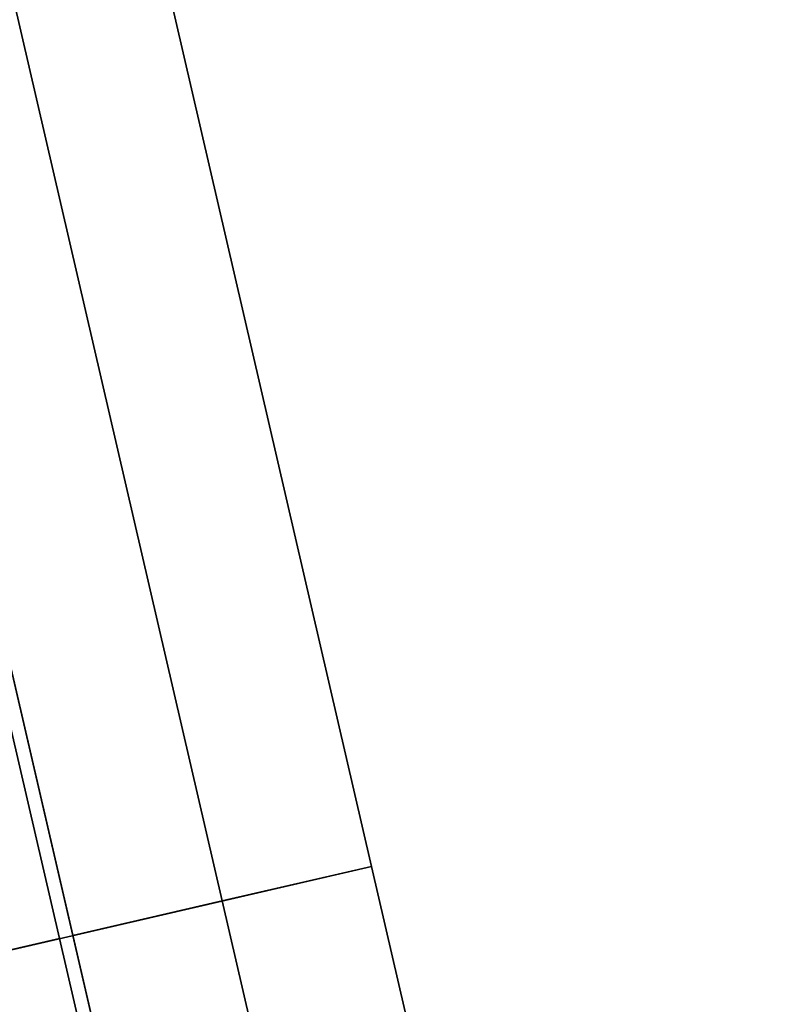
# Model space of a CAD drawing. Header units: millimetres. Extents: x 217.4 to 265.9, y 243.1 to 291.5.
# Tile 64 of 256: x 219.4 to 219.8, y 262.1 to 262.6. Entities that reach past the tile are written whole.
import ezdxf

# ---------------------------------------------------------------- set-up
doc = ezdxf.new("R2010")
doc.units = ezdxf.units.MM
doc.header["$MEASUREMENT"] = 0
doc.layers.add('TULIPA', color=7, linetype='Continuous', true_color=0x000000)

msp = doc.modelspace()

# ---------------------------------------------------------------- meshes
at = {"layer": 'TULIPA', "color": 43}
mesh = msp.add_polyface(dxfattribs=at)
corners = [(219.37695, 263.10706, 10.22541), (219.59137, 262.18155, 10.22541), (219.80577, 261.25607, 10.22541), (218.40335, 262.8815, 10.26031), (218.61775, 261.95599, 10.26031), (218.83217, 261.03052, 10.26031)]
mesh.append_faces([[corners[k] for k in face] for face in [(4, 1, 0, 3), (5, 2, 1, 4)]], dxfattribs={"color": 43})
mesh = msp.add_polyface(dxfattribs=at)
corners = [(219.22397, 263.07159, 5.72815), (219.43837, 262.14612, 5.72815), (219.65277, 261.22061, 5.72815), (219.30046, 263.08932, 7.97678), (219.51486, 262.16385, 7.97678), (219.72928, 261.23834, 7.97678), (219.37695, 263.10706, 10.22541), (219.59137, 262.18155, 10.22541), (219.80577, 261.25607, 10.22541)]
mesh.append_faces([[corners[k] for k in face] for face in [(4, 1, 0, 3), (5, 2, 1, 4), (7, 4, 3, 6), (8, 5, 4, 7)]], dxfattribs={"color": 43})
mesh = msp.add_polyface(dxfattribs=at)
corners = [(219.21716, 263.07004, 5.52827), (219.43156, 262.14453, 5.52827), (219.64598, 261.21906, 5.52827), (218.73006, 262.95718, 5.52827), (218.94447, 262.03171, 5.52827), (219.15887, 261.1062, 5.52827)]
mesh.append_faces([[corners[k] for k in face] for face in [(4, 1, 0, 3), (5, 2, 1, 4)]], dxfattribs={"color": 43})
mesh = msp.add_polyface(dxfattribs=at)
corners = [(218.73686, 262.95877, 5.72815), (219.16568, 261.10779, 5.72815), (219.22397, 263.07159, 5.72815), (219.65277, 261.22061, 5.72815)]
mesh.append_faces([[corners[k] for k in face] for face in [(3, 1, 0, 2)]], dxfattribs={"color": 43})
mesh = msp.add_polyface(dxfattribs=at)
corners = [(218.81598, 262.97708, -6.26454), (219.03038, 262.05161, -6.26454), (219.24478, 261.1261, -6.26454), (219.21716, 263.07004, 5.52827), (219.43156, 262.14453, 5.52827), (219.64598, 261.21906, 5.52827)]
mesh.append_faces([[corners[k] for k in face] for face in [(4, 1, 0, 3), (5, 2, 1, 4)]], dxfattribs={"color": 43})

doc.saveas('drawing.dxf')
